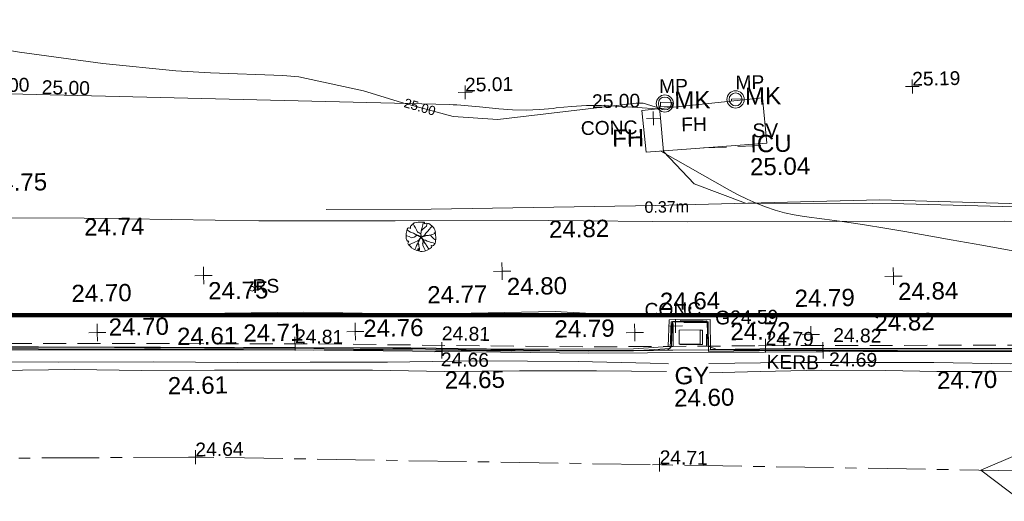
# Model space of a CAD drawing. Header units: millimetres. Extents: x -290717 to 520720, y -88450 to 287762.
# Tile 85 of 256: x -50767 to -29324, y -35051 to -24564. Entities that reach past the tile are written whole.
import ezdxf

# ---------------------------------------------------------------- set-up
doc = ezdxf.new("R2010")
doc.units = ezdxf.units.MM
for name, pattern in [('IMPORT-CENTER _6_', [2000, 1250, -250, 250, -250]), ('IMPORT-DASHED _2_', [750, 500, -250]), ('IMPORT-UG_ELEC_LV_QLB2 _2_', [2700, 1500, -300, 0, -250, 150, -300, 0, -200]), ('IMPORT-UG_ELEC_STREET LIGHTING_QLB2 _2_', [2700, 1500, -300, 0, -250, 150, -300, 0, -200])]:
    doc.linetypes.add(name, pattern=pattern)
for name, color, linetype, lineweight, true_color in [('00_TOPO_CONCRETE', 9, 'Continuous', 9, 0x808080), ('00_TOPO_FIREHYDRANT', 5, 'Continuous', 9, 0x0000ff), ('00_TOPO_FOOTPATH', 7, 'Continuous', 9, 0xa50000), ('00_TOPO_FURN_LAMP_POST', 7, 'Continuous', 9, 0x666666), ('00_TOPO_FURN_MARKER_POST', 7, 'Continuous', 9, 0x666666), ('00_TOPO_KERB_BOTTOM', 1, 'Continuous', 9, 0xff0000), ('00_TOPO_KERB_TOP', 7, 'Continuous', 9, 0xa500a5), ('00_TOPO_LEVEL_SPOT', 7, 'Continuous', 9, 0x666666), ('00_TOPO_ROAD_MARKING_YELLOW_CONTINUOUS', 40, 'Continuous', 9, 0xffbf00), ('00_TOPO_SERV_GULLY', 7, 'Continuous', 9, 0x5252a5), ('00_TOPO_SERV_IC', 5, 'Continuous', 9, 0x0000ff), ('00_UAV_FORM_LINES', 7, 'Continuous', 9, 0x666666), ('01_DTM_CONTOUR_MJR', 7, 'Continuous', 9, 0x7f3f00), ('01_DTM_CONTOUR_MJR_LABELS', 7, 'Continuous', 9, 0x7f3f00), ('12333-PUM-2D-U-0001-C01 - Rev2_REVIT IMPORT_dwg', 7, 'Continuous', 9, 0x767676), ('A_RHA_Line', 7, 'Continuous', 9, 0x00a600), ('CONTOURS_INDEX', 4, 'Continuous', 9, 0x00ffff), ('CONTOURS_INDEX_LVL', 4, 'Continuous', 9, 0x00ffff), ('CONTOURS_MINOR', 7, 'Continuous', 9, 0x00a5a5), ('FIRE_HYDRANT_TXT', 5, 'Continuous', 9, 0x0000ff), ('GULLY', 7, 'Continuous', 9, 0x7fbfff), ('GULLY_LVL', 7, 'Continuous', 9, 0x7fbfff), ('KERB_BOTTOM', 7, 'Continuous', 9, 0x0000a5), ('KERB_BOTTOM_LVL', 7, 'Continuous', 9, 0x0000a5), ('KERB_BOTTOM_TXT', 7, 'Continuous', 9, 0x0000a5), ('KERB_TOP', 2, 'Continuous', 9, 0xffff00), ('KERB_TOP_LVL', 2, 'Continuous', 9, 0xffff00), ('PUM-ELECTRIC-LV-QLB2', 1, 'IMPORT-UG_ELEC_LV_QLB2 _2_', 9, 0xff0000), ('ROAD_CROWNLINE', 7, 'IMPORT-CENTER _6_', 9, 0xa500a5), ('ROAD_CROWNLINE_LVL', 7, 'Continuous', 9, 0xa500a5), ('ROADSIGN', 7, 'Continuous', 9, 0x00a5a5), ('ROADSIGN_TXT', 7, 'Continuous', 9, 0x00a5a5), ('SAPLING', 120, 'Continuous', 9, 0x00ffbf), ('SLUICEVALVE_TXT', 5, 'Continuous', 9, 0x0000ff), ('SPOT_HEIGHTS_LVL', 7, 'Continuous', 9, 0x00a500)]:
    doc.layers.add(name, color=color, linetype=linetype, lineweight=lineweight, true_color=true_color)
for name, color, linetype, lineweight in [('CHANGE_OF_SURFACE', 7, 'IMPORT-DASHED _2_', 9), ('CHANGE_OF_SURFACE_LVL', 7, 'Continuous', 9), ('MARKER_POSTS', 7, 'Continuous', 9), ('MARKER_POSTS_TXT', 7, 'Continuous', 9), ('Text', 7, 'Continuous', 9), ('TEXT_TXT', 7, 'Continuous', 9)]:
    doc.layers.add(name, color=color, linetype=linetype, lineweight=lineweight)
doc.styles.add('Arial_1', font='arial.ttf', dxfattribs={"height": 250})
doc.styles.add('Arial_3', font='arial.ttf', dxfattribs={"height": 300})
doc.styles.add('Swis721 Lt BT_1', font='swissl.ttf', dxfattribs={"height": 200})
doc.styles.add('Swis721 Lt BT_2', font='swissl.ttf', dxfattribs={"height": 375})

# ---------------------------------------------------------------- blocks, each defined once
blk = doc.blocks.new('12333-PUM-2D-U-0001-C01 - Rev2_REVIT IMPORT_dwg_MSL_MarkerPost_SYM-2077183-Site Location Plan Existing')
at = {"layer": '00_TOPO_FURN_MARKER_POST', "color": 254, "true_color": 0xcccccc}
for radius in [500, 375]:
    blk.add_circle((0, 0), radius, dxfattribs=at)
blk = doc.blocks.new('12333-PUM-2D-U-0001-C01 - Rev2_REVIT IMPORT_dwg_MM-2077200-Site Location Plan Existing')
at = {"layer": '00_TOPO_LEVEL_SPOT', "color": 254, "true_color": 0xcccccc, "flags": 128}
for points in [[(0, -500), (0, 0), (-500, 0)], [(500, 0), (0, 0), (0, 500)]]:
    blk.add_lwpolyline(points, dxfattribs=at)
blk = doc.blocks.new('12333-PUM-2D-U-0001-C01 - Rev2_REVIT IMPORT_dwg_MGS62954_T2_Galway_ITM_3d_Rev1-2077680-Site Location Plan Existing')
at = {"layer": '00_TOPO_CONCRETE', "color": 254, "true_color": 0xcccccc}
for p, q in [((533864287, 725529537), (533866916, 725529766)), ((533866916, 725529766), (533866992, 725528775)), ((533864287, 725529537), (533864363, 725528623)), ((533864363, 725528623), (533866992, 725528775))]:
    blk.add_line(p, q, dxfattribs=at)
at = {"layer": '00_TOPO_FOOTPATH', "color": 254, "true_color": 0xcccccc, "flags": 128}
for points in [[(533881824, 725531866), (533881548, 725530338), (533881188, 725528578), (533880815, 725527690), (533880533, 725526867), (533878781, 725526887), (533876278, 725526864), (533872144, 725526987), (533868487, 725527047), (533865228, 725527091), (533862218, 725527175), (533858871, 725527226), (533855900, 725527281), (533852097, 725527400), (533848933, 725527461), (533845763, 725527553), (533842664, 725527632), (533840115, 725527692), (533837580, 725527683)], [(533883886, 725531911), (533883787, 725530740), (533883384, 725529342), (533882610, 725526966), (533881988, 725524815), (533881375, 725524806), (533879157, 725524830), (533876991, 725524868), (533873914, 725524879), (533871361, 725524960), (533869269, 725525023), (533866687, 725525042), (533864160, 725525058), (533862323, 725525192), (533859398, 725525181), (533856847, 725525271), (533853403, 725525290), (533851576, 725525328), (533849413, 725525395), (533846783, 725525443), (533844249, 725525498), (533841649, 725525551), (533838727, 725525556), (533834713, 725525604)]]:
    blk.add_lwpolyline(points, dxfattribs=at)
at = {"layer": '00_TOPO_KERB_BOTTOM', "color": 254, "true_color": 0xcccccc, "flags": 128}
blk.add_lwpolyline([(533837973, 725524832), (533841392, 725524769), (533844123, 725524688), (533846377, 725524688), (533848414, 725524641), (533851058, 725524575), (533853712, 725524520), (533855520, 725524482), (533857048, 725524444), (533859160, 725524408), (533861364, 725524346), (533864011, 725524305), (533864808, 725524343), (533864842, 725524920), (533865646, 725524910), (533865645, 725524261), (533867298, 725524256), (533869763, 725524210), (533872333, 725524161)], dxfattribs=at)
at = {"layer": '00_TOPO_KERB_TOP', "color": 254, "true_color": 0xcccccc, "flags": 128}
blk.add_lwpolyline([(533837974, 725524878), (533841393, 725524815), (533844123, 725524733), (533846377, 725524733), (533848415, 725524687), (533851059, 725524621), (533853713, 725524566), (533855521, 725524528), (533857049, 725524490), (533859162, 725524453), (533861364, 725524389), (533864010, 725524351), (533864765, 725524387), (533864799, 725524966), (533865691, 725524955), (533865691, 725524306), (533867299, 725524301), (533869763, 725524255), (533872334, 725524207)], dxfattribs=at)
at = {"layer": '00_TOPO_ROAD_MARKING_YELLOW_CONTINUOUS', "color": 254, "true_color": 0xcccccc, "flags": 128}
for points in [[(533892450, 725529110), (533892000, 725528320), (533891660, 725527840), (533891160, 725527190), (533890670, 725526620), (533890190, 725526090), (533889750, 725525720), (533889000, 725525130), (533888360, 725524760), (533887570, 725524400), (533886540, 725524070), (533885630, 725523850), (533884770, 725523690), (533883500, 725523660), (533881970, 725523700), (533880700, 725523730), (533878790, 725523770), (533876770, 725523800), (533874500, 725523850), (533872220, 725523880), (533870550, 725523940), (533869160, 725523960), (533867340, 725523990), (533865650, 725524000)], [(533865660, 725523800), (533866760, 725523810), (533868100, 725523810), (533869500, 725523780), (533870610, 725523740), (533871560, 725523720), (533873120, 725523700)], [(533837010, 725524410), (533838450, 725524400), (533839910, 725524350), (533841530, 725524330), (533843150, 725524300), (533845110, 725524250), (533846760, 725524210), (533848240, 725524170), (533850130, 725524120), (533851830, 725524110), (533853290, 725524060), (533854880, 725524040), (533856620, 725524010), (533858320, 725523980), (533859890, 725523930), (533861520, 725523910), (533863200, 725523880), (533864720, 725523840)], [(533837000, 725524590), (533838790, 725524550), (533840640, 725524530), (533842360, 725524500), (533844100, 725524460), (533846110, 725524430), (533847960, 725524380), (533849920, 725524310), (533851490, 725524280), (533853560, 725524250), (533855380, 725524200), (533856970, 725524180), (533858650, 725524150), (533860600, 725524150), (533862800, 725524090), (533864370, 725524030), (533864770, 725524010)]]:
    blk.add_lwpolyline(points, dxfattribs=at)
at = {"layer": '00_TOPO_SERV_GULLY', "color": 254, "true_color": 0xcccccc}
for p, q in [((533865011, 725524432), (533865011, 725524736)), ((533865468, 725524736), (533865011, 725524736)), ((533865468, 725524432), (533865468, 725524736)), ((533865011, 725524432), (533865468, 725524432))]:
    blk.add_line(p, q, dxfattribs=at)
at = {"layer": '00_UAV_FORM_LINES', "color": 254, "true_color": 0xcccccc, "flags": 128}
blk.add_lwpolyline([(533881342, 725536432), (533881209, 725533869), (533880982, 725531808), (533880824, 725530645), (533880704, 725530140), (533880358, 725529112), (533880254, 725528794), (533880091, 725528507), (533879881, 725528353), (533879481, 725528310), (533879165, 725528240), (533879023, 725528117), (533878957, 725527975), (533878898, 725527762), (533878802, 725527506), (533878660, 725527327), (533878378, 725527221), (533877930, 725527232), (533874072, 725527288), (533869429, 725527501), (533864557, 725527459), (533859659, 725527468), (533857375, 725527502)], dxfattribs=at)
at = {"layer": '01_DTM_CONTOUR_MJR', "color": 254, "true_color": 0xcccccc, "flags": 128}
blk.add_lwpolyline([(533873714, 725527235), (533869952, 725527402), (533869268, 725527422), (533866510, 725527480), (533865399, 725527921), (533864740, 725528630), (533864682, 725529442), (533864670, 725529580), (533864314, 725529697), (533864165, 725529696), (533861148, 725529396), (533860172, 725529473), (533859449, 725529686), (533859051, 725529803), (533858229, 725530066), (533856830, 725530396), (533856483, 725530433), (533854904, 725530515), (533854154, 725530574), (533852569, 725530759), (533850759, 725531043), (533850535, 725531080), (533848650, 725531340), (533847317, 725532007)], dxfattribs=at)
at = {"xscale": 0.375, "yscale": 0.375, "zscale": 0.375}
for name, p in [('12333-PUM-2D-U-0001-C01 - Rev2_REVIT IMPORT_dwg_MSL_MarkerPost_SYM-2077183-Site Location Plan Existing', (533866330, 725529740)), ('12333-PUM-2D-U-0001-C01 - Rev2_REVIT IMPORT_dwg_MSL_MarkerPost_SYM-2077183-Site Location Plan Existing', (533864788, 725529678)), ('12333-PUM-2D-U-0001-C01 - Rev2_REVIT IMPORT_dwg_MM-2077200-Site Location Plan Existing', (533854678, 725526108)), ('12333-PUM-2D-U-0001-C01 - Rev2_REVIT IMPORT_dwg_MM-2077200-Site Location Plan Existing', (533861182, 725526088)), ('12333-PUM-2D-U-0001-C01 - Rev2_REVIT IMPORT_dwg_MM-2077200-Site Location Plan Existing', (533869700, 725525831)), ('12333-PUM-2D-U-0001-C01 - Rev2_REVIT IMPORT_dwg_MM-2077200-Site Location Plan Existing', (533852343, 725524906)), ('12333-PUM-2D-U-0001-C01 - Rev2_REVIT IMPORT_dwg_MM-2077200-Site Location Plan Existing', (533857962, 725524830)), ('12333-PUM-2D-U-0001-C01 - Rev2_REVIT IMPORT_dwg_MM-2077200-Site Location Plan Existing', (533864046, 725524703)), ('12333-PUM-2D-U-0001-C01 - Rev2_REVIT IMPORT_dwg_MM-2077200-Site Location Plan Existing', (533867881, 725524590))]:
    blk.add_blockref(name, p, dxfattribs=at)
at = {"layer": '00_TOPO_FIREHYDRANT', "color": 251, "true_color": 0x666666, "insert": (533863626, 725529129), "char_height": 375, "width": 797.81, "attachment_point": 1, "line_spacing_factor": 1.005062, "style": 'Swis721 Lt BT_2'}
blk.add_mtext('FH', dxfattribs=at)
at = {"layer": '00_TOPO_FOOTPATH', "color": 251, "true_color": 0x666666, "char_height": 375, "width": 1495.9, "attachment_point": 1, "line_spacing_factor": 1.005062, "style": 'Swis721 Lt BT_2'}
for s, insert in [('24.74', (533852097, 725527395)), ('24.82', (533862218, 725527171)), ('24.70', (533851795, 725525954)), ('24.77', (533859541, 725525789)), ('24.82', (533869269, 725525018))]:
    blk.add_mtext(s, dxfattribs=dict(at, insert=insert))
at = {"layer": '00_TOPO_FURN_LAMP_POST', "insert": (533849997, 725528398), "char_height": 375, "width": 1495.9, "attachment_point": 1, "line_spacing_factor": 1.005062, "style": 'Swis721 Lt BT_2'}
blk.add_mtext('24.75', dxfattribs=at)
at = {"layer": '00_TOPO_FURN_MARKER_POST', "char_height": 375, "width": 907.04, "attachment_point": 1, "line_spacing_factor": 1.005062, "style": 'Swis721 Lt BT_2'}
for insert in [(533864995, 725529932), (533866537, 725529993)]:
    blk.add_mtext('MK', dxfattribs=dict(at, insert=insert))
at = {"layer": '00_TOPO_KERB_BOTTOM', "color": 251, "true_color": 0x666666, "char_height": 375, "width": 1495.9, "attachment_point": 1, "line_spacing_factor": 1.005062, "style": 'Swis721 Lt BT_2'}
for s, insert in [('24.64', (533864606, 725525558)), ('24.61', (533854078, 725524979))]:
    blk.add_mtext(s, dxfattribs=dict(at, insert=insert))
at = {"layer": '00_TOPO_KERB_TOP', "color": 251, "true_color": 0x666666, "char_height": 375, "width": 1495.9, "attachment_point": 1, "line_spacing_factor": 1.005062, "style": 'Swis721 Lt BT_2'}
for s, insert in [('24.71', (533855521, 725525026)), ('24.72', (533866127, 725524873))]:
    blk.add_mtext(s, dxfattribs=dict(at, insert=insert))
at = {"layer": '00_TOPO_LEVEL_SPOT', "char_height": 375, "width": 1495.9, "attachment_point": 1, "line_spacing_factor": 1.005062, "style": 'Swis721 Lt BT_2'}
for s, insert in [('24.75', (533854773, 725525960)), ('24.80', (533861278, 725525940)), ('24.84', (533869795, 725525683)), ('24.79', (533867540, 725525573)), ('24.70', (533852593, 725525207)), ('24.76', (533858137, 725525083)), ('24.79', (533862299, 725524997))]:
    blk.add_mtext(s, dxfattribs=dict(at, insert=insert))
at = {"layer": '00_TOPO_ROAD_MARKING_YELLOW_CONTINUOUS', "color": 251, "true_color": 0x666666, "char_height": 375, "width": 1495.9, "attachment_point": 1, "line_spacing_factor": 1.005062, "style": 'Swis721 Lt BT_2'}
for s, insert in [('24.61', (533853858, 725523908)), ('24.65', (533859890, 725523925)), ('24.70', (533870610, 725523735))]:
    blk.add_mtext(s, dxfattribs=dict(at, insert=insert))
at = {"layer": '00_TOPO_SERV_GULLY', "color": 251, "true_color": 0x666666, "char_height": 375, "attachment_point": 1, "line_spacing_factor": 1.005062, "style": 'Swis721 Lt BT_2'}
for s, insert, width in [('GY', (533864896, 725523932), 821.56), ('24.60', (533864878, 725523449), 1495.9)]:
    blk.add_mtext(s, dxfattribs=dict(at, insert=insert, width=width))
at = {"layer": '00_TOPO_SERV_IC', "color": 251, "true_color": 0x666666, "char_height": 375, "attachment_point": 1, "line_spacing_factor": 1.005062, "style": 'Swis721 Lt BT_2'}
for s, insert, width in [('ICU', (533866632, 725528955), 1021.01), ('25.04', (533866619, 725528454), 1495.9)]:
    blk.add_mtext(s, dxfattribs=dict(at, insert=insert, width=width))
at = {"layer": '01_DTM_CONTOUR_MJR_LABELS', "color": 251, "true_color": 0x666666, "insert": (533859482, 725529792), "char_height": 200, "width": 797.8, "attachment_point": 2, "rotation": 342.8387, "line_spacing_factor": 1.005062, "style": 'Swis721 Lt BT_1'}
blk.add_mtext('25.00', dxfattribs=at)
blk = doc.blocks.new('12333-PUM-2D-U-0001-C01 - Rev2_REVIT IMPORT_dwg_CIRCL-2077787-Site Location Plan Existing')
at = {"layer": 'ROADSIGN', "color": 254, "true_color": 0xaae1e1, "flags": 128}
blk.add_lwpolyline([(475, -154), (500, 0), (475, 154), (404, 293), (293, 404), (154, 475), (0, 500), (-154, 475), (-293, 404), (-404, 293), (-475, 154), (-500, 0), (-475, -154), (-404, -293), (-293, -404), (-154, -475), (0, -500), (154, -475), (293, -404), (404, -293)], close=True, dxfattribs=at)
blk = doc.blocks.new('12333-PUM-2D-U-0001-C01 - Rev2_REVIT IMPORT_dwg_SAPLING-2077789-Site Location Plan Existing')
at = {"layer": 'SAPLING', "color": 254, "true_color": 0xeaeaea, "flags": 128}
blk.add_lwpolyline([(-224, 233), (-205, 245), (-187, 266), (-161, 288), (-141, 304), (-126, 305), (-98, 315), (-57, 319), (-20, 318), (6, 319), (42, 315), (83, 313), (82, 297), (82, 276), (101, 288), (116, 295), (174, 283), (242, 230), (278, 193), (290, 174), (304, 144), (310, 119), (318, 96), (308, 85), (285, 71), (314, 66), (319, 51), (320, 34), (321, -19), (321, -44), (322, -58), (318, -87), (317, -88), (315, -116), (305, -145), (293, -164), (270, -199), (257, -205), (243, -206), (226, -198), (219, -196), (224, -237), (178, -270), (130, -296), (93, -307), (71, -313), (19, -319), (-18, -318), (-32, -316), (-49, -307), (-60, -296), (-61, -287), (-54, -269), (-62, -259), (-66, -259), (-71, -273), (-84, -295), (-95, -300), (-161, -268), (-214, -235), (-227, -214), (-256, -185), (-273, -169), (-281, -158), (-286, -141), (-285, -125), (-277, -110), (-266, -95), (-296, -94), (-309, -68), (-317, -55), (-325, -36), (-325, 12), (-322, 19), (-323, 24), (-325, 45), (-320, 73), (-315, 104), (-309, 132), (-295, 172), (-280, 191), (-269, 200), (-267, 201), (-257, 200), (-232, 187), (-228, 185), (-224, 190), (-226, 205)], close=True, dxfattribs=at)
for points in [[(-166, 284), (-141, 239), (-116, 194), (-94, 150), (-73, 104), (-34, 76), (-8, 68), (0, 54), (-1, 32), (-6, 5), (-10, -21), (-26, -46), (-46, -79), (-64, -125), (-67, -149), (-53, -170), (-50, -208), (-39, -250), (-40, -281), (-47, -299), (-49, -307)], [(-141, -278), (-119, -231), (-99, -191), (-77, -151), (-54, -108), (-30, -56), (-16, -32), (-3, -10), (-5, 32), (-2, 70), (4, 113), (16, 154), (31, 203), (43, 259), (53, 291), (57, 315)], [(141, 291), (122, 230), (88, 200), (45, 165), (9, 128), (6, 108), (1, 69), (4, 19), (9, -1), (27, -1), (63, 17), (86, 42), (110, 77), (150, 118), (180, 152), (219, 199), (245, 226)], [(-324, 31), (-309, 22), (-261, 7), (-206, -19), (-150, -8), (-102, 21), (-73, 29), (-35, 8), (-17, 5), (13, 1), (37, 5), (73, 23)], [(93, -307), (57, -237), (34, -187), (35, -146), (43, -115), (41, -75), (33, -48), (18, -30), (-6, -6), (-29, 5), (-61, 27), (-94, 41), (-128, 58), (-164, 77), (-228, 106), (-260, 124), (-302, 152)], [(-141, 64), (-110, 49), (-101, 44), (-87, 37), (-62, 29), (-46, 19), (-36, 10), (-22, 6), (-1, 4), (-3, -1), (-3, -9), (-19, 1), (-29, 5), (-44, 14), (-64, 26), (-74, 31), (-78, 29), (-97, 23), (-116, 15), (-124, 6), (-137, 0), (-152, -9), (-156, -9)], [(-145, 67), (-125, 56), (-92, 40), (-55, 25), (-29, 8)], [(-75, 109), (-57, 95), (-38, 82), (-16, 72), (-3, 63), (-1, 43), (-2, 29), (1, 17), (-3, 3), (3, -8), (14, -23), (23, -42), (33, -54), (45, -78), (54, -95), (67, -114), (89, -147)], [(-65, -125), (-58, -111), (-50, -101), (-44, -90), (-36, -73), (-29, -56), (-17, -38), (-6, -22), (-2, -12), (1, 0)], [(9, 131), (5, 117), (8, 105), (3, 84), (1, 71), (-1, 54), (-3, 38), (5, 26), (5, 14), (6, 6), (8, 1)], [(311, 66), (223, 37), (175, 28), (119, 21), (87, 15), (30, 6), (0, 0), (11, -30), (36, -58), (58, -71), (94, -79), (133, -97), (167, -110), (201, -119), (232, -127), (261, -136), (302, -150)], [(32, -147), (40, -130), (43, -115), (40, -101), (43, -82), (38, -68), (27, -46), (12, -30), (8, -17), (0, -8), (1, 1), (0, 12), (1, 24)], [(5, -3), (28, 1), (56, 6), (80, 12), (108, 23), (130, 23)], [(6, -1), (29, 1), (45, 5), (52, 8), (63, 11), (84, 13), (106, 18), (129, 23), (147, 27), (164, 26), (189, 31), (196, 32)], [(319, -80), (278, -48), (237, -5), (206, 27), (200, 32)], [(-259, -182), (-236, -158), (-200, -145), (-150, -124), (-53, -79), (-25, -43), (-3, -16)], [(-82, -91), (-63, -85), (-52, -80), (-43, -67), (-34, -57), (-26, -45), (-15, -30), (-8, -23), (-8, -11), (-6, -3)], [(-81, -91), (-66, -84), (-55, -82), (-47, -73), (-34, -56), (-18, -29), (-4, -16)], [(-64, -121), (-51, -97), (-40, -75), (-29, -49), (-16, -29), (-4, -16)], [(104, -84), (86, -77), (66, -73), (50, -66), (36, -58), (29, -45), (23, -36), (18, -27), (11, -15), (1, -5)], [(169, -277), (133, -215), (93, -154), (54, -99), (30, -51), (5, -18)], [(87, -77), (69, -73), (50, -69), (36, -55)], [(84, -143), (70, -119), (59, -104), (44, -80), (38, -69)]]:
    blk.add_lwpolyline(points, dxfattribs=at)
blk = doc.blocks.new('12333-PUM-2D-U-0001-C01 - Rev2_REVIT IMPORT_dwg_SPOT-2077713-Site Location Plan Existing')
at = {"layer": 'Text', "color": 253, "true_color": 0xaaaaaa}
for p, q in [((-500, 0), (500, 0)), ((0, 500), (0, -500))]:
    blk.add_line(p, q, dxfattribs=at)
blk = doc.blocks.new('12333-PUM-2D-U-0001-C01 - Rev2_REVIT IMPORT_dwg_SPOT-2077769-Site Location Plan Existing')
at = {"layer": 'CHANGE_OF_SURFACE_LVL', "color": 253, "true_color": 0xaaaaaa}
for p, q in [((-500, 0), (500, 0)), ((0, 500), (0, -500))]:
    blk.add_line(p, q, dxfattribs=at)
blk = doc.blocks.new('12333-PUM-2D-U-0001-C01 - Rev2_REVIT IMPORT_dwg_SPOT-2077770-Site Location Plan Existing')
at = {"layer": 'KERB_BOTTOM_LVL', "color": 9, "true_color": 0xaaaae1}
for p, q in [((-500, 0), (500, 0)), ((0, 500), (0, -500))]:
    blk.add_line(p, q, dxfattribs=at)
blk = doc.blocks.new('12333-PUM-2D-U-0001-C01 - Rev2_REVIT IMPORT_dwg_SPOT-2077810-Site Location Plan Existing')
at = {"layer": 'KERB_TOP_LVL', "color": 51, "true_color": 0xffffaa}
for p, q in [((-500, 0), (500, 0)), ((0, 500), (0, -500))]:
    blk.add_line(p, q, dxfattribs=at)
blk = doc.blocks.new('12333-PUM-2D-U-0001-C01 - Rev2_REVIT IMPORT_dwg_SPOT-2077774-Site Location Plan Existing')
at = {"layer": 'ROAD_CROWNLINE_LVL', "color": 254, "true_color": 0xe1aae1}
for p, q in [((-500, 0), (500, 0)), ((0, 500), (0, -500))]:
    blk.add_line(p, q, dxfattribs=at)
blk = doc.blocks.new('12333-PUM-2D-U-0001-C01 - Rev2_REVIT IMPORT_dwg_SPOT-2077775-Site Location Plan Existing')
at = {"layer": 'SPOT_HEIGHTS_LVL', "color": 9, "true_color": 0xaae1aa}
for p, q in [((-500, 0), (500, 0)), ((0, 500), (0, -500))]:
    blk.add_line(p, q, dxfattribs=at)
blk = doc.blocks.new('12333-PUM-2D-U-0001-C01 - Rev2_REVIT IMPORT_dwg-1620468-Site Location Plan Existing')
at = {"layer": 'CHANGE_OF_SURFACE', "color": 253, "true_color": 0xaaaaaa, "flags": 128}
for points in [[(224535, -87159), (225857, -87129), (225856, -87083)], [(169589, -90423), (170202, -90442), (170224, -90442), (170864, -90462), (176696, -90555), (180649, -90669), (184538, -90691), (187770, -90772), (190738, -90838), (193750, -90895), (196831, -90938), (200436, -91009), (204021, -91061), (215562, -91265), (221962, -91447), (223762, -91467), (223799, -91467), (224521, -91475), (224558, -91475), (227060, -91503), (232463, -91593), (236558, -91680), (238060, -91708)], [(223762, -91467), (223772, -90906), (224567, -90922), (224558, -91475)], [(223799, -91467), (223809, -90944), (224529, -90958), (224521, -91475)]]:
    blk.add_lwpolyline(points, dxfattribs=at)
at = {"layer": 'CONTOURS_INDEX', "color": 131, "true_color": 0xaaffff, "flags": 128}
for points in [[(223548, -86288), (222661, -86215), (222331, -86197), (222002, -86192), (221672, -86205), (221343, -86231), (221274, -86239), (220979, -86260), (220685, -86268), (220390, -86256), (220095, -86231), (219668, -86179), (219587, -86170), (219506, -86160), (219425, -86151), (219344, -86142), (219263, -86134), (219181, -86127), (219100, -86122), (219019, -86118), (208828, -85691)], [(231231, -89518), (230560, -89382), (229889, -89250), (228882, -89055), (228448, -88973), (228013, -88895), (227578, -88823), (227141, -88755), (226697, -88688), (226484, -88648), (226274, -88600), (226067, -88537), (225862, -88465), (225662, -88382), (225465, -88292), (225272, -88192), (225083, -88087), (223603, -87213)]]:
    blk.add_lwpolyline(points, dxfattribs=at)
at = {"layer": 'CONTOURS_MINOR', "color": 254, "true_color": 0xaae1e1, "flags": 128}
for points in [[(231331, -94973), (230448, -94281), (231257, -93955)], [(232458, -91726), (229687, -91669), (229249, -91660), (228810, -91651), (228372, -91642), (227934, -91634), (227058, -91617), (225812, -91590), (225636, -91586), (225460, -91581), (225285, -91577), (225109, -91571), (224758, -91561), (224564, -91478), (224556, -91448), (224546, -90943), (224533, -90922), (223790, -90927), (223760, -91447), (223758, -91471), (223678, -91541), (223471, -91545), (223367, -91546), (223263, -91547), (223160, -91547), (223056, -91547), (221958, -91540), (220891, -91514), (220358, -91500), (219824, -91487), (219291, -91473), (218758, -91459), (215558, -91372), (214248, -91341), (213593, -91325), (212938, -91310), (212283, -91296), (211629, -91282), (208638, -91221)]]:
    blk.add_lwpolyline(points, dxfattribs=at)
at = {"layer": 'GULLY', "color": 254, "true_color": 0xd4e9ff, "flags": 128}
blk.add_lwpolyline([(224388, -91127), (224441, -91127), (224438, -91437), (223946, -91432)], dxfattribs=at)
at = {"layer": 'KERB_BOTTOM', "color": 9, "true_color": 0xaaaae1, "flags": 128}
blk.add_lwpolyline([(164120, -90447), (167092, -90482), (168497, -90526), (170861, -90599), (176693, -90692), (180646, -90806), (184536, -90827), (187767, -90909), (190735, -90974), (193747, -91031), (196829, -91074), (200434, -91146), (204019, -91198), (215559, -91402), (221959, -91583), (227058, -91640), (232460, -91730), (236555, -91817), (238026, -91855)], dxfattribs=at)
at = {"layer": 'KERB_TOP', "color": 51, "true_color": 0xffffaa, "flags": 128}
blk.add_lwpolyline([(196830, -91018), (200435, -91089), (204019, -91141), (215561, -91345), (221960, -91526), (223568, -91544), (223792, -91547), (224633, -91556), (224876, -91559), (227059, -91583), (232461, -91673), (236556, -91760), (238028, -91798), (238026, -91855)], dxfattribs=at)
at = {"layer": 'MARKER_POSTS', "color": 253, "true_color": 0xaaaaaa, "flags": 128}
blk.add_lwpolyline([(223613, -86242), (223868, -86251), (223871, -86156), (223617, -86147)], close=True, dxfattribs=at)
blk.add_lwpolyline([(225395, -86127), (225394, -86101), (225158, -86104), (225159, -86148)], dxfattribs=at)
at = {"layer": 'ROAD_CROWNLINE', "color": 254, "true_color": 0xe1aae1, "flags": 128}
blk.add_lwpolyline([(249006, -92725), (244453, -94206), (233556, -94383), (213354, -93698), (191428, -93433), (168463, -92924), (161119, -92830), (147820, -92659), (134837, -92304), (124391, -92018), (104167, -91620), (79168, -91355), (65619, -91289), (52756, -91112), (39914, -90847), (23027, -90603), (4970, -90095), (-7099, -89786), (-12602, -89763), (-16470, -88901), (-19410, -87266), (-21200, -85365), (-23477, -80326), (-23612, -77631)], dxfattribs=at)
for name, p in [('12333-PUM-2D-U-0001-C01 - Rev2_REVIT IMPORT_dwg_MGS62954_T2_Galway_ITM_3d_Rev1-2077680-Site Location Plan Existing', (-533641080, -725615854)), ('12333-PUM-2D-U-0001-C01 - Rev2_REVIT IMPORT_dwg_SAPLING-2077789-Site Location Plan Existing', (218348, -88984))]:
    blk.add_blockref(name, p)
for name, p, xscale, yscale, zscale in [('12333-PUM-2D-U-0001-C01 - Rev2_REVIT IMPORT_dwg_SPOT-2077775-Site Location Plan Existing', (219364, -85857), 0.3, 0.3, 0.3), ('12333-PUM-2D-U-0001-C01 - Rev2_REVIT IMPORT_dwg_SPOT-2077775-Site Location Plan Existing', (229104, -85899), 0.3, 0.3, 0.3), ('12333-PUM-2D-U-0001-C01 - Rev2_REVIT IMPORT_dwg_SPOT-2077713-Site Location Plan Existing', (223454, -86493), 0.3, 0.3, 0.3), ('12333-PUM-2D-U-0001-C01 - Rev2_REVIT IMPORT_dwg_CIRCL-2077787-Site Location Plan Existing', (214650, -90052), 0.1, 0.1, 0.1), ('12333-PUM-2D-U-0001-C01 - Rev2_REVIT IMPORT_dwg_SPOT-2077713-Site Location Plan Existing', (223856, -91025), 0.3, 0.3, 0.3), ('12333-PUM-2D-U-0001-C01 - Rev2_REVIT IMPORT_dwg_SPOT-2077769-Site Location Plan Existing', (215562, -91265), 0.3, 0.3, 0.3), ('12333-PUM-2D-U-0001-C01 - Rev2_REVIT IMPORT_dwg_SPOT-2077770-Site Location Plan Existing', (218759, -91493), 0.3, 0.3, 0.3), ('12333-PUM-2D-U-0001-C01 - Rev2_REVIT IMPORT_dwg_SPOT-2077810-Site Location Plan Existing', (218761, -91436), 0.3, 0.3, 0.3), ('12333-PUM-2D-U-0001-C01 - Rev2_REVIT IMPORT_dwg_SPOT-2077769-Site Location Plan Existing', (225809, -91489), 0.3, 0.3, 0.3), ('12333-PUM-2D-U-0001-C01 - Rev2_REVIT IMPORT_dwg_SPOT-2077770-Site Location Plan Existing', (227058, -91640), 0.3, 0.3, 0.3), ('12333-PUM-2D-U-0001-C01 - Rev2_REVIT IMPORT_dwg_SPOT-2077810-Site Location Plan Existing', (227059, -91583), 0.3, 0.3, 0.3), ('12333-PUM-2D-U-0001-C01 - Rev2_REVIT IMPORT_dwg_SPOT-2077774-Site Location Plan Existing', (213354, -93698), 0.3, 0.3, 0.3), ('12333-PUM-2D-U-0001-C01 - Rev2_REVIT IMPORT_dwg_SPOT-2077774-Site Location Plan Existing', (223455, -94040), 0.3, 0.3, 0.3)]:
    blk.add_blockref(name, p, dxfattribs=dict(xscale=xscale, yscale=yscale, zscale=zscale))
at = {"layer": 'CHANGE_OF_SURFACE_LVL', "char_height": 300, "width": 1256.11, "attachment_point": 1, "rotation": 358.0575, "line_spacing_factor": 0.941778, "style": 'Arial_3'}
for s, insert in [('24.81', (215573, -90951)), ('24.79', (225819, -91174))]:
    blk.add_mtext(s, dxfattribs=dict(at, insert=insert))
at = {"layer": 'CONTOURS_INDEX_LVL', "char_height": 300, "width": 1256.11, "attachment_point": 1, "line_spacing_factor": 0.941778, "style": 'Arial_3'}
for insert, rotation in [((210154, -85431), 357.601), ((222124, -85950), 359.8222)]:
    blk.add_mtext('25.00', dxfattribs=dict(at, insert=insert, rotation=rotation))
at = {"layer": 'FIRE_HYDRANT_TXT', "insert": (224057, -86489), "char_height": 300, "width": 664.78, "attachment_point": 1, "line_spacing_factor": 0.941778, "style": 'Arial_3'}
blk.add_mtext('FH', dxfattribs=at)
at = {"layer": 'GULLY_LVL', "insert": (224723, -90709), "char_height": 300, "width": 1645.43, "attachment_point": 1, "line_spacing_factor": 0.941778, "style": 'Arial_3'}
blk.add_mtext('G24.59', dxfattribs=at)
at = {"layer": 'KERB_BOTTOM_LVL', "char_height": 300, "width": 1256.11, "attachment_point": 1, "rotation": 358.0575, "line_spacing_factor": 0.941778, "style": 'Arial_3'}
for s, insert in [('24.66', (218739, -91509)), ('24.69', (227191, -91655))]:
    blk.add_mtext(s, dxfattribs=dict(at, insert=insert))
at = {"layer": 'KERB_BOTTOM_TXT', "insert": (225831, -91686), "char_height": 300, "width": 1362.62, "attachment_point": 1, "rotation": 358.0575, "line_spacing_factor": 0.941778, "style": 'Arial_3'}
blk.add_mtext('KERB', dxfattribs=at)
at = {"layer": 'KERB_TOP_LVL', "char_height": 300, "width": 1256.11, "attachment_point": 1, "rotation": 358.0575, "line_spacing_factor": 0.941778, "style": 'Arial_3'}
for s, insert in [('24.81', (218771, -90944)), ('24.82', (227292, -91130))]:
    blk.add_mtext(s, dxfattribs=dict(at, insert=insert))
at = {"layer": 'MARKER_POSTS_TXT', "char_height": 300, "width": 749.26, "attachment_point": 1, "line_spacing_factor": 0.941778, "style": 'Arial_3'}
for insert in [(223589, -85648), (225253, -85595)]:
    blk.add_mtext('MP', dxfattribs=dict(at, insert=insert))
at = {"layer": 'PUM-ELECTRIC-LV-QLB2', "insert": (223711, -88301), "char_height": 250, "width": 1160.03, "attachment_point": 2, "rotation": 359.931, "line_spacing_factor": 0.941778, "style": 'Arial_1'}
blk.add_mtext('0.37m', dxfattribs=at)
at = {"layer": 'ROAD_CROWNLINE_LVL', "insert": (213354, -93383), "char_height": 300, "width": 1256.11, "attachment_point": 1, "line_spacing_factor": 0.941778, "style": 'Arial_3'}
blk.add_mtext('24.64', dxfattribs=at)
at = {"layer": 'ROAD_CROWNLINE_LVL', "insert": (223466, -93726), "char_height": 300, "width": 1256.11, "attachment_point": 1, "rotation": 358.0575, "line_spacing_factor": 0.941778, "style": 'Arial_3'}
blk.add_mtext('24.71', dxfattribs=at)
at = {"layer": 'ROADSIGN_TXT', "insert": (214662, -89846), "char_height": 300, "width": 694.17, "attachment_point": 1, "line_spacing_factor": 0.941778, "style": 'Arial_3'}
blk.add_mtext('RS', dxfattribs=at)
at = {"layer": 'SLUICEVALVE_TXT', "insert": (225607, -86647), "char_height": 300, "width": 668.46, "attachment_point": 1, "line_spacing_factor": 0.941778, "style": 'Arial_3'}
blk.add_mtext('SV', dxfattribs=at)
at = {"layer": 'SPOT_HEIGHTS_LVL', "char_height": 300, "width": 1256.11, "attachment_point": 1, "line_spacing_factor": 0.941778, "style": 'Arial_3'}
for s, insert in [('25.00', (208830, -85375)), ('25.01', (219364, -85542)), ('25.19', (229104, -85584))]:
    blk.add_mtext(s, dxfattribs=dict(at, insert=insert))
at = {"layer": 'TEXT_TXT', "char_height": 300, "width": 1469.14, "attachment_point": 1, "line_spacing_factor": 0.941778, "style": 'Arial_3'}
for insert in [(221869, -86532), (223188, -90513)]:
    blk.add_mtext('CONC', dxfattribs=dict(at, insert=insert))

msp = doc.modelspace()

# ---------------------------------------------------------------- linework, layer by layer
at = {"layer": 'A_RHA_Line', "color": 1, "lineweight": 140, "true_color": 0xff0000}
msp.add_line((-122493, -30999), (-15425, -30999), dxfattribs=at)

# ---------------------------------------------------------------- block references
at = {"layer": '12333-PUM-2D-U-0001-C01 - Rev2_REVIT IMPORT_dwg', "color": 254, "linetype": 'IMPORT-UG_ELEC_STREET LIGHTING_QLB2 _2_', "true_color": 0xffd4d4, "rotation": 0.9999999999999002}
msp.add_blockref('12333-PUM-2D-U-0001-C01 - Rev2_REVIT IMPORT_dwg-1620468-Site Location Plan Existing', (-261895, 55870), dxfattribs=at)

doc.saveas('drawing.dxf')
